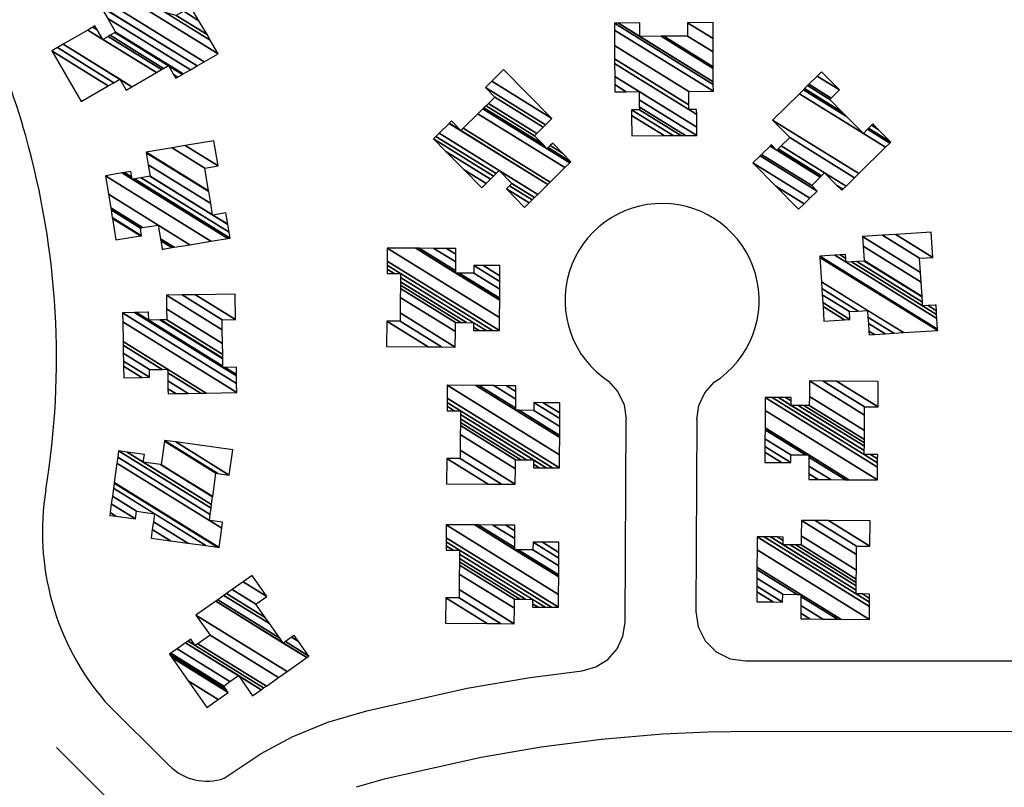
# Model space of a CAD drawing. Extents: x -0.5 to 41.9, y -0.5 to 29.8.
# Tile 35 of 129: x 6.294 to 6.576, y 4.989 to 5.209. Entities that reach past the tile are written whole.
import ezdxf

# ---------------------------------------------------------------- set-up
doc = ezdxf.new("R2010")
doc.units = 0
doc.header["$MEASUREMENT"] = 0
doc.layers.add('11', color=2, linetype='CONTINUOUS')
doc.layers.add('21', color=5, linetype='CONTINUOUS')

msp = doc.modelspace()

# ---------------------------------------------------------------- linework, layer by layer
at = {"layer": '11'}
for p, q in [((6.467344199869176, 5.036487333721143), (6.467619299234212, 5.09469611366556)), ((6.487836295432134, 5.094550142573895), (6.487572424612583, 5.039558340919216)), ((6.318725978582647, 5.013677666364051), (6.336975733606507, 4.995462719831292)), ((6.304664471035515, 5.000692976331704), (6.324221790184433, 4.98117327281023))]:
    msp.add_line(p, q, dxfattribs=at)
for points in [[(6.462605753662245, 5.105514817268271), (6.465323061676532, 5.102455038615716), (6.467046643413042, 5.098744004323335), (6.467619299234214, 5.094696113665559)], [(6.487836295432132, 5.094550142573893), (6.488437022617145, 5.098553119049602), (6.490154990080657, 5.102213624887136), (6.492849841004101, 5.105234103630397)], [(6.487572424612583, 5.039558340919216), (6.488257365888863, 5.035162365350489), (6.490284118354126, 5.031198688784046), (6.493444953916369, 5.028071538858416), (6.497431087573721, 5.026089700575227), (6.501838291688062, 5.025460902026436)], [(6.455099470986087, 5.022636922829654), (6.458973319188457, 5.023714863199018), (6.462381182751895, 5.025848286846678), (6.465047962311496, 5.028863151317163), (6.466743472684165, 5.032512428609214), (6.467344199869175, 5.036487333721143)], [(6.501838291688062, 5.025460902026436), (6.504016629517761, 5.025494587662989), (6.624201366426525, 5.025494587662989)], [(6.352673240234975, 4.991861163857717), (6.363272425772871, 4.998972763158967), (6.372131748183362, 5.003683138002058), (6.382366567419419, 5.007905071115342), (6.393471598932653, 5.011195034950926), (6.422177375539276, 5.017623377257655), (6.440176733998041, 5.020716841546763), (6.455099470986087, 5.022636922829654)], [(6.63562079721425, 5.005103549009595), (6.504258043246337, 5.005283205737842), (6.491075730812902, 5.005075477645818), (6.47801131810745, 5.004446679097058), (6.460646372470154, 5.002970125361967)], [(6.460646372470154, 5.002970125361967), (6.443382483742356, 5.000763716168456), (6.426225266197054, 4.997821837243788), (6.398395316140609, 4.991589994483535), (6.39042866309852, 4.989260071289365)]]:
    msp.add_lwpolyline(points, dxfattribs=at)
for centre, radius, start, end in [((6.07013787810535, 5.11213461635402), 0.2345482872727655, 15.74597222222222, 24.38998611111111), ((6.070137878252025, 5.112134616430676), 0.234548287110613, 350.7517555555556, 375.7459722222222), ((6.477943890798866, 5.128656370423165), 0.02776310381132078, 302.4727083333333, 596.4637277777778), ((6.37547290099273, 5.062417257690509), 0.07480796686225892, 170.7517555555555, 220.5918972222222), ((6.347704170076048, 5.006211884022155), 0.01518657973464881, 225.0550472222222, 289.0991555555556)]:
    msp.add_arc(centre, radius, start, end, dxfattribs=at)

# ---------------------------------------------------------------- meshes
at = {"layer": '21'}
mesh = msp.add_polyface(dxfattribs=at)
corners = [(6.311765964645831, 5.185566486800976), (6.303329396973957, 5.2000911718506), (6.319505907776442, 5.190061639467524), (6.304951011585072, 5.201032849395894), (6.321127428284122, 5.19100337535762), (6.324592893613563, 5.188854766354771), (6.306609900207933, 5.201996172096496), (6.322786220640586, 5.191966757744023), (6.326251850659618, 5.189818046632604), (6.317980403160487, 5.203375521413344), (6.31363002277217, 5.206072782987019), (6.33327226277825, 5.193894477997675), (6.319473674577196, 5.204242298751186), (6.31635411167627, 5.206176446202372), (6.31512298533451, 5.206939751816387), (6.334765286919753, 5.194761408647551), (6.338796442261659, 5.192262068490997), (6.320063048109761, 5.204584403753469), (6.315712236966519, 5.207281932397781), (6.335354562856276, 5.195103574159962), (6.338154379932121, 5.193367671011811), (6.339385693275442, 5.192604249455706), (6.321403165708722, 5.205362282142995), (6.336694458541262, 5.195881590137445), (6.340725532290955, 5.193382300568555), (6.321605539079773, 5.205479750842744), (6.340927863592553, 5.193499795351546), (6.315368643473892, 5.211817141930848), (6.319362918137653, 5.209340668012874), (6.342985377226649, 5.194694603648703), (6.313285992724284, 5.215403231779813), (6.317279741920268, 5.212927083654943), (6.344896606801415, 5.195804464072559), (6.311084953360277, 5.219193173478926), (6.346916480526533, 5.196977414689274), (6.315086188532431, 5.22151731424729), (6.350918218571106, 5.199301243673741), (6.317137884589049, 5.222709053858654), (6.348682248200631, 5.20315136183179), (6.336097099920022, 5.210954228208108), (6.31799002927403, 5.223204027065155), (6.347753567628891, 5.204750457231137), (6.338956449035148, 5.21020472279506), (6.335168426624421, 5.212553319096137), (6.320111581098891, 5.224436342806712), (6.345441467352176, 5.208731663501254), (6.341078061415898, 5.211437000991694), (6.332856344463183, 5.216534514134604), (6.320111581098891, 5.224436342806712), (6.343166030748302, 5.212649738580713), (6.330580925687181, 5.220452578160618), (6.32219977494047, 5.225648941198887), (6.330521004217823, 5.220555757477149), (6.322254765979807, 5.225680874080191), (6.332464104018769, 5.2216847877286), (6.324198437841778, 5.226809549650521), (6.328154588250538, 5.229106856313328)]
mesh.append_faces([[corners[k] for k in face] for face in [(0, 0, 2, 1), (1, 2, 4, 3), (3, 4, 7, 6), (5, 5, 8, 7), (6, 8, 11, 10), (10, 9, 13, 14), (9, 11, 15, 12), (14, 13, 18, 18), (12, 15, 19, 17), (16, 16, 21, 20), (17, 19, 23, 22), (20, 21, 24, 23), (22, 24, 26, 25), (25, 26, 29, 28), (27, 27, 31, 30), (28, 29, 32, 31), (30, 32, 34, 33), (33, 34, 36, 35), (35, 36, 38, 37), (37, 39, 43, 40), (39, 38, 41, 42), (40, 43, 47, 44), (42, 41, 45, 46), (48, 47, 50, 51), (46, 45, 49, 49), (51, 50, 52, 53), (53, 52, 54, 55), (55, 54, 56, 56)]], dxfattribs={"vtx0": -1, "vtx2": -1})
mesh = msp.add_polyface(dxfattribs=at)
corners = [(6.469241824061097, 5.175802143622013), (6.469216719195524, 5.181629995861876), (6.478550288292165, 5.175843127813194), (6.469209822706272, 5.183230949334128), (6.481107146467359, 5.175854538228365), (6.471429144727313, 5.183241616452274), (6.48332769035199, 5.17586444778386), (6.464392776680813, 5.188400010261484), (6.471426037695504, 5.184039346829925), (6.484602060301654, 5.175870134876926), (6.46438374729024, 5.190440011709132), (6.467650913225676, 5.188414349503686), (6.471418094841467, 5.186078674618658), (6.487859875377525, 5.175884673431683), (6.464373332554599, 5.192793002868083), (6.471408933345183, 5.188430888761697), (6.487849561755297, 5.178237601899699), (6.464357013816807, 5.196479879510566), (6.487833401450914, 5.181924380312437), (6.485607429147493, 5.183304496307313), (6.464350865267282, 5.197869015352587), (6.487827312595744, 5.183313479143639), (6.485600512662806, 5.184694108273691), (6.46433405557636, 5.201666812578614), (6.485581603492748, 5.188493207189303), (6.464314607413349, 5.206060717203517), (6.492598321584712, 5.188524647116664), (6.464305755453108, 5.208060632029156), (6.492589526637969, 5.190524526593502), (6.471597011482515, 5.204258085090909), (6.465455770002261, 5.208065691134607), (6.492586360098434, 5.19124456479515), (6.477721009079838, 5.204285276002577), (6.471580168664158, 5.208092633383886), (6.492569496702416, 5.195079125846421), (6.478425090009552, 5.204288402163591), (6.492567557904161, 5.195519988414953), (6.478425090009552, 5.204288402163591), (6.49254875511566, 5.199795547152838), (6.485254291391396, 5.204318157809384), (6.492531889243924, 5.203630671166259), (6.485237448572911, 5.208153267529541), (6.49251186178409, 5.208184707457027)]
mesh.append_faces([[corners[k] for k in face] for face in [(0, 0, 2, 1), (1, 2, 4, 3), (3, 4, 6, 5), (5, 6, 9, 8), (7, 7, 11, 10), (8, 9, 13, 12), (10, 11, 15, 14), (12, 13, 16, 15), (14, 16, 18, 17), (17, 19, 22, 20), (19, 18, 21, 21), (20, 22, 24, 23), (23, 24, 26, 25), (25, 26, 28, 27), (27, 28, 31, 30), (30, 29, 33, 33), (29, 31, 34, 32), (32, 34, 36, 35), (37, 36, 38, 39), (39, 38, 40, 41), (41, 40, 42, 42)]], dxfattribs={"vtx0": -1, "vtx2": -1})
mesh = msp.add_polyface(dxfattribs=at)
corners = [(6.426332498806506, 5.160926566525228), (6.421285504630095, 5.166045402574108), (6.427571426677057, 5.162148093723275), (6.438605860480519, 5.155306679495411), (6.416068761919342, 5.171336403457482), (6.428852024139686, 5.163410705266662), (6.4333902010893, 5.1605970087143), (6.439886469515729, 5.156569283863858), (6.412528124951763, 5.174927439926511), (6.429721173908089, 5.164267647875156), (6.434259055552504, 5.161454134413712), (6.440755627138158, 5.157426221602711), (6.413239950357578, 5.175629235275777), (6.430432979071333, 5.164969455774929), (6.434970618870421, 5.162156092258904), (6.441467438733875, 5.158128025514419), (6.414136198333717, 5.176512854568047), (6.431329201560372, 5.165853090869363), (6.442363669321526, 5.159011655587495), (6.417007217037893, 5.179343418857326), (6.445234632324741, 5.161842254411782), (6.420400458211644, 5.177303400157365), (6.4170469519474, 5.179382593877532), (6.44527436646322, 5.161881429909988), (6.42106140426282, 5.177954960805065), (6.4177078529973, 5.180034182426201), (6.445935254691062, 5.162533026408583), (6.425263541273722, 5.182097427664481), (6.450137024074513, 5.166675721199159), (6.425263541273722, 5.182097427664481), (6.451563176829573, 5.16808182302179), (6.445066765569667, 5.172109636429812), (6.426689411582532, 5.183503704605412), (6.451863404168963, 5.168377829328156), (6.445366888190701, 5.172405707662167), (6.443840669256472, 5.173351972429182), (6.426989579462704, 5.18379974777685), (6.449450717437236, 5.170825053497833), (6.445959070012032, 5.172989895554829), (6.441421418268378, 5.175803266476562), (6.427581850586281, 5.184383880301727), (6.446647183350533, 5.173668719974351), (6.442109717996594, 5.176481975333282), (6.428270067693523, 5.185062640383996), (6.443965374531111, 5.178311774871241), (6.430125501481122, 5.186892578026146), (6.444626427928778, 5.178963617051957), (6.427433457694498, 5.189623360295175), (6.446417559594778, 5.180729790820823), (6.429224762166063, 5.191389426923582), (6.432613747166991, 5.194730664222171)]
mesh.append_faces([[corners[k] for k in face] for face in [(0, 0, 2, 1), (1, 2, 5, 4), (3, 3, 7, 6), (4, 5, 9, 8), (6, 7, 11, 10), (8, 9, 13, 12), (10, 11, 15, 14), (12, 13, 17, 16), (14, 15, 18, 17), (16, 18, 20, 19), (19, 20, 23, 22), (22, 21, 25, 25), (21, 23, 26, 24), (24, 26, 28, 27), (29, 28, 30, 32), (32, 31, 35, 36), (31, 30, 33, 34), (36, 35, 39, 40), (34, 33, 37, 38), (40, 39, 42, 43), (38, 37, 41, 41), (43, 42, 44, 45), (45, 44, 46, 47), (47, 46, 48, 49), (49, 48, 50, 50)]], dxfattribs={"vtx0": -1, "vtx2": -1})
mesh = msp.add_polyface(dxfattribs=at)
corners = [(6.516996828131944, 5.154752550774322), (6.510461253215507, 5.161381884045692), (6.5186016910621, 5.156334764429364), (6.503925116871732, 5.168010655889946), (6.520205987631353, 5.157916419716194), (6.506006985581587, 5.170062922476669), (6.522287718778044, 5.159968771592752), (6.506389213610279, 5.170439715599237), (6.520728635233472, 5.161549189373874), (6.510775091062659, 5.171645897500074), (6.508833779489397, 5.172849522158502), (6.523171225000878, 5.163960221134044), (6.510817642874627, 5.171687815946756), (6.510601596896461, 5.171821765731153), (6.508876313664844, 5.172891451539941), (6.523213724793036, 5.164002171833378), (6.529348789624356, 5.160198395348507), (6.51115747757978, 5.172022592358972), (6.509216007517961, 5.173226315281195), (6.523553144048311, 5.16433720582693), (6.527965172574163, 5.161601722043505), (6.529688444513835, 5.160533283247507), (6.512027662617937, 5.172879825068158), (6.524422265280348, 5.165195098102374), (6.530558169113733, 5.161390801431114), (6.514471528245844, 5.175287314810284), (6.533000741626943, 5.163799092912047), (6.509545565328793, 5.180284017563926), (6.53421033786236, 5.164991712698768), (6.517208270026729, 5.187839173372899), (6.541873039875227, 5.172546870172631), (6.535511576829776, 5.176491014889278), (6.530716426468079, 5.181352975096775), (6.518384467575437, 5.188998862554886), (6.543049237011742, 5.173706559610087), (6.536687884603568, 5.177650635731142), (6.530716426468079, 5.181352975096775), (6.529493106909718, 5.182593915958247), (6.518684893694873, 5.189295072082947), (6.543349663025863, 5.174002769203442), (6.536988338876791, 5.177946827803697), (6.525922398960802, 5.186216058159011), (6.519561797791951, 5.190159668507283), (6.539777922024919, 5.17762555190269), (6.537865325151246, 5.178811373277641), (6.526299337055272, 5.186587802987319), (6.519938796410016, 5.190531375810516), (6.538242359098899, 5.179183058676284), (6.52865261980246, 5.18890866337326), (6.52229245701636, 5.192852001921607), (6.523545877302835, 5.19408782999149)]
mesh.append_faces([[corners[k] for k in face] for face in [(0, 0, 2, 1), (1, 2, 4, 3), (3, 4, 6, 5), (5, 6, 8, 7), (7, 8, 11, 10), (10, 9, 13, 14), (9, 11, 15, 12), (14, 13, 18, 18), (12, 15, 19, 17), (16, 16, 21, 20), (17, 19, 23, 22), (20, 21, 24, 23), (22, 24, 26, 25), (25, 26, 28, 27), (27, 28, 30, 29), (29, 31, 36, 33), (31, 30, 34, 35), (33, 32, 37, 38), (35, 34, 39, 40), (38, 37, 41, 42), (40, 39, 43, 44), (42, 41, 45, 46), (44, 43, 47, 47), (46, 45, 48, 49), (49, 48, 50, 50)]], dxfattribs={"vtx0": -1, "vtx2": -1})
mesh = msp.add_polyface(dxfattribs=at)
corners = [(6.321718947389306, 5.145980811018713), (6.320697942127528, 5.152148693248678), (6.328765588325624, 5.147146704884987), (6.334951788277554, 5.1433112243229), (6.320656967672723, 5.152396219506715), (6.329048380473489, 5.147193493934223), (6.334910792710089, 5.143558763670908), (6.335234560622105, 5.143358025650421), (6.320294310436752, 5.154587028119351), (6.328686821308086, 5.149383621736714), (6.334547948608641, 5.14574968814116), (6.337737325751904, 5.143772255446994), (6.320198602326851, 5.155165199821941), (6.329346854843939, 5.14949322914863), (6.334452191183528, 5.146327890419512), (6.338397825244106, 5.143881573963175), (6.319552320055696, 5.159070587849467), (6.333805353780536, 5.150233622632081), (6.342859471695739, 5.144620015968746), (6.318678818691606, 5.164349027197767), (6.348889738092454, 5.145618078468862), (6.32637149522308, 5.163371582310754), (6.323507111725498, 5.165147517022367), (6.353717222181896, 5.146417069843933), (6.327002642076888, 5.163475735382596), (6.326279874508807, 5.163923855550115), (6.324137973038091, 5.165251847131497), (6.354347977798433, 5.146521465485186), (6.328873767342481, 5.163784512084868), (6.326008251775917, 5.165561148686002), (6.354077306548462, 5.148158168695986), (6.331421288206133, 5.164204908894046), (6.353708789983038, 5.150386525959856), (6.349377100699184, 5.153072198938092), (6.331491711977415, 5.164216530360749), (6.35369860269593, 5.150448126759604), (6.34944748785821, 5.153083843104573), (6.349366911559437, 5.153133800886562), (6.330953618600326, 5.167466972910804), (6.353161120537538, 5.153698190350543), (6.348829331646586, 5.156383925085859), (6.348262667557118, 5.159809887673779), (6.3303864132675, 5.170893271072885), (6.348262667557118, 5.159809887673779), (6.348222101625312, 5.160054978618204), (6.330345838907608, 5.171138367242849), (6.347147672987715, 5.16654645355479), (6.337761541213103, 5.172365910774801), (6.350930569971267, 5.167172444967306), (6.34154417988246, 5.172992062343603), (6.349742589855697, 5.174349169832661)]
mesh.append_faces([[corners[k] for k in face] for face in [(0, 0, 2, 1), (1, 2, 5, 4), (3, 3, 7, 6), (4, 5, 9, 8), (6, 7, 11, 10), (8, 9, 13, 12), (10, 11, 15, 14), (12, 13, 17, 16), (14, 15, 18, 17), (16, 18, 20, 19), (19, 20, 23, 22), (22, 21, 25, 26), (21, 23, 27, 24), (26, 25, 29, 29), (24, 27, 30, 28), (28, 30, 32, 31), (31, 33, 37, 34), (33, 32, 35, 36), (34, 37, 40, 38), (36, 35, 39, 39), (38, 40, 43, 42), (42, 41, 44, 45), (45, 44, 46, 47), (47, 46, 48, 49), (49, 48, 50, 50)]], dxfattribs={"vtx0": -1, "vtx2": -1})
mesh = msp.add_polyface(dxfattribs=at)
corners = [(6.524253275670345, 5.122740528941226), (6.523975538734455, 5.126959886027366), (6.53015382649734, 5.123129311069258), (6.537159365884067, 5.118785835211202), (6.523904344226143, 5.128041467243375), (6.531666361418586, 5.123228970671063), (6.5370882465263, 5.119867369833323), (6.538671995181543, 5.118885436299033), (6.523758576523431, 5.130255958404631), (6.531520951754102, 5.125443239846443), (6.536942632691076, 5.122081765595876), (6.541769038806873, 5.119089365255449), (6.523641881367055, 5.132028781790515), (6.533998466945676, 5.125607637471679), (6.536826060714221, 5.123854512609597), (6.54424839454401, 5.119252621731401), (6.523514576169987, 5.133961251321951), (6.536698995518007, 5.12578683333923), (6.546950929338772, 5.11943057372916), (6.523051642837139, 5.140988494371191), (6.556778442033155, 5.120077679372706), (6.523029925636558, 5.141318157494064), (6.556756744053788, 5.120407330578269), (6.53058898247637, 5.139591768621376), (6.52734588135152, 5.141602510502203), (6.556553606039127, 5.12349354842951), (6.532137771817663, 5.139692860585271), (6.530516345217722, 5.140698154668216), (6.528893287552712, 5.141704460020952), (6.556480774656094, 5.124600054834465), (6.552473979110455, 5.127084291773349), (6.533689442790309, 5.13979414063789), (6.530443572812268, 5.141806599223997), (6.55640780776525, 5.125708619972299), (6.554024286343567, 5.127186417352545), (6.552400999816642, 5.128192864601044), (6.535767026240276, 5.139929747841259), (6.556310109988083, 5.127192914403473), (6.556100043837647, 5.127323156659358), (6.552303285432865, 5.129677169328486), (6.535757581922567, 5.140073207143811), (6.556300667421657, 5.127336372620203), (6.552293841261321, 5.129820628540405), (6.552025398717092, 5.133898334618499), (6.535489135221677, 5.144150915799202), (6.552025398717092, 5.133898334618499), (6.551842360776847, 5.136678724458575), (6.535306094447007, 5.14693130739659), (6.551576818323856, 5.140712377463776), (6.540947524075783, 5.1473026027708), (6.555402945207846, 5.140963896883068), (6.544773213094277, 5.147554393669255), (6.55492573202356, 5.148222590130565)]
mesh.append_faces([[corners[k] for k in face] for face in [(0, 0, 2, 1), (1, 2, 5, 4), (3, 3, 7, 6), (4, 5, 9, 8), (6, 7, 11, 10), (8, 9, 13, 12), (10, 11, 15, 14), (12, 13, 17, 16), (14, 15, 18, 17), (16, 18, 20, 19), (19, 20, 22, 21), (21, 22, 25, 24), (24, 23, 27, 28), (23, 25, 29, 26), (28, 27, 32, 32), (26, 30, 35, 31), (30, 29, 33, 34), (31, 35, 39, 36), (34, 33, 37, 38), (36, 39, 42, 40), (38, 37, 41, 41), (40, 42, 45, 44), (44, 43, 46, 47), (47, 46, 48, 49), (49, 48, 50, 51), (51, 50, 52, 52)]], dxfattribs={"vtx0": -1, "vtx2": -1})
mesh = msp.add_polyface(dxfattribs=at)
corners = [(6.399116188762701, 5.115449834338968), (6.399167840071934, 5.122723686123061), (6.411035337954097, 5.115365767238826), (6.403001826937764, 5.122696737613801), (6.414869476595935, 5.115338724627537), (6.403018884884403, 5.125081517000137), (6.41877737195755, 5.115311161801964), (6.403050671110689, 5.129525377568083), (6.418808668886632, 5.119755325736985), (6.403050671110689, 5.129525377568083), (6.418826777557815, 5.12232675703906), (6.403068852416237, 5.132096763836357), (6.420376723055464, 5.122315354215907), (6.424000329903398, 5.120068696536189), (6.403075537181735, 5.133042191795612), (6.421969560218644, 5.122303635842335), (6.424007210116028, 5.121040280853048), (6.425592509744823, 5.120057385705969), (6.399264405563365, 5.136380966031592), (6.403082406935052, 5.134013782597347), (6.424016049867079, 5.122288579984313), (6.427638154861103, 5.120042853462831), (6.399273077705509, 5.137629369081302), (6.401309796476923, 5.136366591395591), (6.403091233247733, 5.135262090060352), (6.429427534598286, 5.120030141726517), (6.399280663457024, 5.138721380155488), (6.403098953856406, 5.136354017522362), (6.431429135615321, 5.120015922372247), (6.399289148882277, 5.139942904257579), (6.431455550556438, 5.12372744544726), (6.399314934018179, 5.14365481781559), (6.431491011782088, 5.128710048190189), (6.418926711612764, 5.136499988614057), (6.407479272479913, 5.143597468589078), (6.431495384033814, 5.129324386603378), (6.419932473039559, 5.136493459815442), (6.418931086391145, 5.137114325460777), (6.408485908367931, 5.143590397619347), (6.431513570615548, 5.131879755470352), (6.424115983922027, 5.136466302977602), (6.418949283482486, 5.139669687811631), (6.412673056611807, 5.143560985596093), (6.431529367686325, 5.1340993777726), (6.424132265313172, 5.138685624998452), (6.418965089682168, 5.141889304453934), (6.416310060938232, 5.143535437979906), (6.431540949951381, 5.135726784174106), (6.426799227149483, 5.138666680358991), (6.418976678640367, 5.143516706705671), (6.431561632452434, 5.138632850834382)]
mesh.append_faces([[corners[k] for k in face] for face in [(0, 0, 2, 1), (1, 2, 4, 3), (3, 4, 6, 5), (5, 6, 8, 7), (9, 8, 10, 11), (11, 10, 12, 14), (14, 12, 15, 19), (13, 13, 17, 16), (18, 18, 23, 22), (19, 15, 20, 24), (16, 17, 21, 20), (22, 23, 27, 26), (24, 21, 25, 27), (26, 25, 28, 29), (29, 28, 30, 31), (31, 30, 32, 34), (34, 33, 37, 38), (33, 32, 35, 36), (38, 37, 41, 42), (36, 35, 39, 40), (42, 41, 45, 46), (40, 39, 43, 44), (46, 45, 49, 49), (44, 43, 47, 48), (48, 47, 50, 50)]], dxfattribs={"vtx0": -1, "vtx2": -1})
mesh = msp.add_polyface(dxfattribs=at)
corners = [(6.323918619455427, 5.106518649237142), (6.323861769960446, 5.109848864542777), (6.32909116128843, 5.106606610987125), (6.336617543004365, 5.101940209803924), (6.323836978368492, 5.111301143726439), (6.331346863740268, 5.106644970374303), (6.336592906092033, 5.103392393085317), (6.338873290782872, 5.101978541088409), (6.323799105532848, 5.113519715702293), (6.331308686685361, 5.108863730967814), (6.336555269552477, 5.105610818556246), (6.342319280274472, 5.102037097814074), (6.323759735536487, 5.115825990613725), (6.334886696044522, 5.108927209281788), (6.336516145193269, 5.107916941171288), (6.345901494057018, 5.102097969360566), (6.32374206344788, 5.116864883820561), (6.336498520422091, 5.108955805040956), (6.347515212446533, 5.102125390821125), (6.323646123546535, 5.12250492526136), (6.356275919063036, 5.102274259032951), (6.323601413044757, 5.125133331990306), (6.356231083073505, 5.104902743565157), (6.326981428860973, 5.125190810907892), (6.356193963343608, 5.107078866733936), (6.352317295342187, 5.109482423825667), (6.331067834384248, 5.123040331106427), (6.327582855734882, 5.125201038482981), (6.356187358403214, 5.107466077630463), (6.35291860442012, 5.109492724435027), (6.352310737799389, 5.109869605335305), (6.334302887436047, 5.123094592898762), (6.331032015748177, 5.125122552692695), (6.330816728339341, 5.125256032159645), (6.356151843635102, 5.109548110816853), (6.352275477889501, 5.111951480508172), (6.334515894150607, 5.123098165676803), (6.331029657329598, 5.12525965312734), (6.352273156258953, 5.11208855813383), (6.336255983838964, 5.123127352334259), (6.352254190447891, 5.113208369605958), (6.352201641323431, 5.116311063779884), (6.336203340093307, 5.126230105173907), (6.352201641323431, 5.116311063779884), (6.352134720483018, 5.120223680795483), (6.336136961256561, 5.130142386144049), (6.352084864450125, 5.12313858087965), (6.340664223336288, 5.130219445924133), (6.355919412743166, 5.123204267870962), (6.344499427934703, 5.130284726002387), (6.355795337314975, 5.130476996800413)]
mesh.append_faces([[corners[k] for k in face] for face in [(0, 0, 2, 1), (1, 2, 5, 4), (3, 3, 7, 6), (4, 5, 9, 8), (6, 7, 11, 10), (8, 9, 13, 12), (10, 11, 15, 14), (12, 13, 17, 16), (14, 15, 18, 17), (16, 18, 20, 19), (19, 20, 22, 21), (21, 22, 24, 23), (23, 25, 30, 27), (25, 24, 28, 29), (27, 26, 32, 33), (26, 30, 35, 31), (29, 28, 34, 34), (33, 32, 37, 37), (31, 35, 38, 36), (36, 38, 40, 39), (39, 40, 43, 42), (42, 41, 44, 45), (45, 44, 46, 47), (47, 46, 48, 49), (49, 48, 50, 50)]], dxfattribs={"vtx0": -1, "vtx2": -1})
mesh = msp.add_polyface(dxfattribs=at)
corners = [(6.416280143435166, 5.076160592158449), (6.416331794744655, 5.083435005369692), (6.428199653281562, 5.076076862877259), (6.420166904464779, 5.083408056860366), (6.432034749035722, 5.076049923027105), (6.420183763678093, 5.085792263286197), (6.435941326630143, 5.076022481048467), (6.420215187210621, 5.090236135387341), (6.435972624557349, 5.080466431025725), (6.420215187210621, 5.090236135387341), (6.435990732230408, 5.083037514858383), (6.420233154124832, 5.092807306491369), (6.437540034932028, 5.0830259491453), (6.44116428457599, 5.080778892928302), (6.420239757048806, 5.093752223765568), (6.439134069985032, 5.083014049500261), (6.441171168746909, 5.08175103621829), (6.442757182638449, 5.080767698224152), (6.416428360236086, 5.097091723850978), (6.420246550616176, 5.094724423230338), (6.441180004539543, 5.082998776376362), (6.444801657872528, 5.080753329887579), (6.416437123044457, 5.098339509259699), (6.418472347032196, 5.097077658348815), (6.420255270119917, 5.095972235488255), (6.446592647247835, 5.080740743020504), (6.416444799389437, 5.099432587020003), (6.420262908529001, 5.097065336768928), (6.448593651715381, 5.080726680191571), (6.416453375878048, 5.10065384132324), (6.448619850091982, 5.084439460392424), (6.41647945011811, 5.104366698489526), (6.448655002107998, 5.089421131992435), (6.436091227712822, 5.097210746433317), (6.424642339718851, 5.104309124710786), (6.448659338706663, 5.090035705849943), (6.43709733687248, 5.097204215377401), (6.436095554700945, 5.09782532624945), (6.425649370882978, 5.104302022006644), (6.44867752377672, 5.092590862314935), (6.441280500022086, 5.09717706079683), (6.436113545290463, 5.100380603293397), (6.429836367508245, 5.104272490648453), (6.448693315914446, 5.094809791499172), (6.441295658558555, 5.09939638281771), (6.436129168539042, 5.102599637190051), (6.433472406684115, 5.104246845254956), (6.448704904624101, 5.096438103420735), (6.443963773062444, 5.099377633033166), (6.436140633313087, 5.104228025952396), (6.448725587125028, 5.099344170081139)]
mesh.append_faces([[corners[k] for k in face] for face in [(0, 0, 2, 1), (1, 2, 4, 3), (3, 4, 6, 5), (5, 6, 8, 7), (9, 8, 10, 11), (11, 10, 12, 14), (14, 12, 15, 19), (13, 13, 17, 16), (18, 18, 23, 22), (19, 15, 20, 24), (16, 17, 21, 20), (22, 23, 27, 26), (24, 21, 25, 27), (26, 25, 28, 29), (29, 28, 30, 31), (31, 30, 32, 34), (34, 33, 37, 38), (33, 32, 35, 36), (38, 37, 41, 42), (36, 35, 39, 40), (42, 41, 45, 46), (40, 39, 43, 44), (46, 45, 49, 49), (44, 43, 47, 48), (48, 47, 50, 50)]], dxfattribs={"vtx0": -1, "vtx2": -1})
mesh = msp.add_polyface(dxfattribs=at)
corners = [(6.507315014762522, 5.082279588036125), (6.507335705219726, 5.085186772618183), (6.51207866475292, 5.082246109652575), (6.519899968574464, 5.077396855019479), (6.507347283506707, 5.086813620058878), (6.514744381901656, 5.082227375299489), (6.519911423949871, 5.079023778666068), (6.522565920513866, 5.077377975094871), (6.507363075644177, 5.089032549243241), (6.514759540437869, 5.084446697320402), (6.519927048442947, 5.081242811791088), (6.52620213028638, 5.077352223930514), (6.507381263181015, 5.091588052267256), (6.518942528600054, 5.084419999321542), (6.519945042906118, 5.083798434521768), (6.53038989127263, 5.077322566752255), (6.507385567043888, 5.092203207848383), (6.519949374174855, 5.084413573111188), (6.531397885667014, 5.077315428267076), (6.507420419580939, 5.097184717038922), (6.539560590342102, 5.077257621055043), (6.50744638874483, 5.100896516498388), (6.539586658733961, 5.080969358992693), (6.509448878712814, 5.100882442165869), (6.539595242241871, 5.082191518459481), (6.535777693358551, 5.084558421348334), (6.514860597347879, 5.098624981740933), (6.511239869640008, 5.100869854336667), (6.539602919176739, 5.083284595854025), (6.537568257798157, 5.084546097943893), (6.535785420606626, 5.085651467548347), (6.516905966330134, 5.09860971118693), (6.514868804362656, 5.09987276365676), (6.513283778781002, 5.100855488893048), (6.539611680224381, 5.084532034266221), (6.535794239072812, 5.086898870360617), (6.518498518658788, 5.098597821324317), (6.514875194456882, 5.100844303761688), (6.535801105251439, 5.087870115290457), (6.520049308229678, 5.098586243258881), (6.535807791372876, 5.088815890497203), (6.535825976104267, 5.0913881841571), (6.520067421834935, 5.101158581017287), (6.535825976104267, 5.0913881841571), (6.535857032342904, 5.095832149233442), (6.52009871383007, 5.105602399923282), (6.535873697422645, 5.098216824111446), (6.524006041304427, 5.105574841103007), (6.539708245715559, 5.09818987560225), (6.52784074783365, 5.105547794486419), (6.539759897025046, 5.105463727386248)]
mesh.append_faces([[corners[k] for k in face] for face in [(0, 0, 2, 1), (1, 2, 5, 4), (3, 3, 7, 6), (4, 5, 9, 8), (6, 7, 11, 10), (8, 9, 13, 12), (10, 11, 15, 14), (12, 13, 17, 16), (14, 15, 18, 17), (16, 18, 20, 19), (19, 20, 22, 21), (21, 22, 24, 23), (23, 25, 30, 27), (25, 24, 28, 29), (27, 26, 32, 33), (26, 30, 35, 31), (29, 28, 34, 34), (33, 32, 37, 37), (31, 35, 38, 36), (36, 38, 40, 39), (39, 40, 43, 42), (42, 41, 44, 45), (45, 44, 46, 47), (47, 46, 48, 49), (49, 48, 50, 50)]], dxfattribs={"vtx0": -1, "vtx2": -1})
mesh = msp.add_polyface(dxfattribs=at)
corners = [(6.319916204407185, 5.067115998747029), (6.320026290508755, 5.067911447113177), (6.321709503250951, 5.066867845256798), (6.331758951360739, 5.060637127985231), (6.320368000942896, 5.070380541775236), (6.327275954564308, 5.066097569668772), (6.332100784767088, 5.063106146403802), (6.337325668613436, 5.059866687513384), (6.320672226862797, 5.072578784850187), (6.327579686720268, 5.068296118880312), (6.332405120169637, 5.065304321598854), (6.342281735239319, 5.059180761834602), (6.320988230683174, 5.074862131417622), (6.332721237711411, 5.067587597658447), (6.347429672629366, 5.05846828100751), (6.321192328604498, 5.076336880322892), (6.35075457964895, 5.058008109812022), (6.321221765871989, 5.076549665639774), (6.351234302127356, 5.057941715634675), (6.3219855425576, 5.08207057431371), (6.351998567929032, 5.063462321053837), (6.348432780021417, 5.065673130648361), (6.322218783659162, 5.083756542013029), (6.352231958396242, 5.065148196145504), (6.348666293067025, 5.067358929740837), (6.32246789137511, 5.085557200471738), (6.348915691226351, 5.06915940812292), (6.32952278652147, 5.082340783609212), (6.324871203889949, 5.08522479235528), (6.34906336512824, 5.07022550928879), (6.334481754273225, 5.081653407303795), (6.329827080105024, 5.084539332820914), (6.349367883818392, 5.072423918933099), (6.349369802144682, 5.072437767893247), (6.334512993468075, 5.081649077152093), (6.349369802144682, 5.072437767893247), (6.349378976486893, 5.07250412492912), (6.334662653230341, 5.081628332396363), (6.350305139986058, 5.079202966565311), (6.33559070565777, 5.0883260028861), (6.350871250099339, 5.079124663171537), (6.335625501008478, 5.088577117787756), (6.354104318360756, 5.078677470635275), (6.338858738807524, 5.088129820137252), (6.355100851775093, 5.08588282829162)]
mesh.append_faces([[corners[k] for k in face] for face in [(0, 0, 2, 1), (1, 2, 5, 4), (3, 3, 7, 6), (4, 5, 9, 8), (6, 7, 11, 10), (8, 9, 13, 12), (10, 11, 14, 13), (12, 14, 16, 15), (15, 16, 18, 17), (17, 18, 20, 19), (19, 21, 24, 22), (21, 20, 23, 23), (22, 24, 26, 25), (25, 26, 29, 28), (28, 27, 31, 31), (27, 29, 32, 30), (30, 32, 35, 34), (34, 33, 36, 37), (37, 36, 38, 39), (39, 38, 40, 41), (41, 40, 42, 43), (43, 42, 44, 44)]], dxfattribs={"vtx0": -1, "vtx2": -1})
mesh = msp.add_polyface(dxfattribs=at)
corners = [(6.41599830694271, 5.036235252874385), (6.416049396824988, 5.043509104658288), (6.42791744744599, 5.036150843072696), (6.419885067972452, 5.043482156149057), (6.431753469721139, 5.036123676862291), (6.419901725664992, 5.04586557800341), (6.435658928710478, 5.036096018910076), (6.419932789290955, 5.050310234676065), (6.435690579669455, 5.040540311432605), (6.419932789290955, 5.050310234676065), (6.435708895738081, 5.043112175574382), (6.419950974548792, 5.052882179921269), (6.437258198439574, 5.043100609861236), (6.440882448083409, 5.0408535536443), (6.419957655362, 5.053827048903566), (6.438850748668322, 5.043088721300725), (6.440889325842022, 5.041824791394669), (6.442474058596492, 5.040842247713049), (6.416145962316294, 5.057165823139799), (6.419964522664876, 5.054798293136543), (6.440898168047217, 5.043073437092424), (6.444520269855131, 5.040827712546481), (6.416154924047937, 5.058414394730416), (6.418191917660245, 5.057151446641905), (6.419973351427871, 5.056046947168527), (6.446309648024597, 5.040815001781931), (6.416162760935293, 5.059506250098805), (6.419981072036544, 5.05713887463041), (6.448311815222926, 5.040800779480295), (6.416171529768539, 5.060727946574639), (6.448338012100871, 5.044513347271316), (6.416198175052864, 5.064440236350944), (6.448373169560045, 5.0494957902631), (6.435809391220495, 5.057285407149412), (6.424362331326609, 5.064382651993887), (6.448377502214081, 5.050109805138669), (6.436814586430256, 5.057278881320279), (6.435813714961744, 5.057899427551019), (6.425368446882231, 5.064375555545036), (6.44839553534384, 5.052665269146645), (6.440998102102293, 5.057251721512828), (6.435831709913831, 5.060454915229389), (6.429555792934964, 5.064346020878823), (6.448411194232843, 5.054884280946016), (6.441013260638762, 5.05947104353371), (6.435847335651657, 5.062673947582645), (6.433191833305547, 5.064320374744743), (6.448422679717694, 5.056511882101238), (6.443680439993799, 5.059452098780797), (6.43585879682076, 5.064301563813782), (6.448443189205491, 5.059418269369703)]
mesh.append_faces([[corners[k] for k in face] for face in [(0, 0, 2, 1), (1, 2, 4, 3), (3, 4, 6, 5), (5, 6, 8, 7), (9, 8, 10, 11), (11, 10, 12, 14), (14, 12, 15, 19), (13, 13, 17, 16), (18, 18, 23, 22), (19, 15, 20, 24), (16, 17, 21, 20), (22, 23, 27, 26), (24, 21, 25, 27), (26, 25, 28, 29), (29, 28, 30, 31), (31, 30, 32, 34), (34, 33, 37, 38), (33, 32, 35, 36), (38, 37, 41, 42), (36, 35, 39, 40), (42, 41, 45, 46), (40, 39, 43, 44), (46, 45, 49, 49), (44, 43, 47, 48), (48, 47, 50, 50)]], dxfattribs={"vtx0": -1, "vtx2": -1})
mesh = msp.add_polyface(dxfattribs=at)
corners = [(6.504995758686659, 5.042354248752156), (6.505016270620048, 5.045260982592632), (6.509759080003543, 5.042320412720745), (6.517580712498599, 5.037470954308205), (6.50502775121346, 5.046887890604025), (6.512425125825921, 5.042301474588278), (6.517592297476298, 5.039097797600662), (6.520246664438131, 5.037452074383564), (6.505043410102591, 5.049106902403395), (6.512440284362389, 5.044520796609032), (6.517608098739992, 5.041316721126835), (6.523882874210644, 5.037426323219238), (6.505061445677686, 5.051662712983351), (6.516623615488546, 5.044494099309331), (6.517626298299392, 5.043872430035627), (6.528070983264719, 5.037396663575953), (6.505065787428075, 5.052277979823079), (6.517630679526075, 5.04448767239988), (6.529079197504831, 5.037389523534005), (6.505100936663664, 5.057258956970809), (6.537241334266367, 5.037331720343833), (6.505127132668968, 5.060971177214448), (6.537267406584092, 5.041044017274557), (6.507129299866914, 5.060956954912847), (6.537275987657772, 5.042265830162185), (6.533457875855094, 5.044633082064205), (6.512540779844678, 5.058699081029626), (6.50891959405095, 5.060944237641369), (6.53728366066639, 5.043358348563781), (6.535247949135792, 5.04462050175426), (6.53346568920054, 5.045725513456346), (6.514586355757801, 5.058684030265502), (6.512549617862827, 5.059946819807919), (6.510964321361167, 5.060929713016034), (6.537292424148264, 5.044606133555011), (6.533474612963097, 5.046973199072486), (6.516179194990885, 5.058672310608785), (6.512556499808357, 5.060918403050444), (6.533481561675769, 5.047944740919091), (6.517729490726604, 5.058660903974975), (6.533488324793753, 5.048890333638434), (6.533506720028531, 5.051462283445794), (6.517748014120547, 5.061232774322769), (6.533506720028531, 5.051462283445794), (6.533537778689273, 5.055906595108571), (6.517780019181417, 5.065676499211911), (6.533554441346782, 5.058290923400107), (6.521686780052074, 5.065648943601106), (6.537389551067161, 5.058263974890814), (6.525522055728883, 5.065621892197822), (6.537440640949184, 5.065537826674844)]
mesh.append_faces([[corners[k] for k in face] for face in [(0, 0, 2, 1), (1, 2, 5, 4), (3, 3, 7, 6), (4, 5, 9, 8), (6, 7, 11, 10), (8, 9, 13, 12), (10, 11, 15, 14), (12, 13, 17, 16), (14, 15, 18, 17), (16, 18, 20, 19), (19, 20, 22, 21), (21, 22, 24, 23), (23, 25, 30, 27), (25, 24, 28, 29), (27, 26, 32, 33), (26, 30, 35, 31), (29, 28, 34, 34), (33, 32, 37, 37), (31, 35, 38, 36), (36, 38, 40, 39), (39, 40, 43, 42), (42, 41, 44, 45), (45, 44, 46, 47), (47, 46, 48, 49), (49, 48, 50, 50)]], dxfattribs={"vtx0": -1, "vtx2": -1})
mesh = msp.add_polyface(dxfattribs=at)
corners = [(6.347732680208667, 5.012157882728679), (6.342376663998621, 5.019771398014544), (6.350976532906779, 5.014439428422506), (6.337699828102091, 5.02642016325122), (6.353809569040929, 5.016432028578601), (6.337021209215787, 5.027384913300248), (6.353130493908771, 5.01739706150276), (6.337383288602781, 5.027639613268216), (6.352532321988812, 5.018247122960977), (6.339184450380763, 5.028906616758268), (6.354331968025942, 5.019515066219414), (6.360812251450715, 5.015497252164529), (6.341630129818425, 5.030626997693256), (6.356775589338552, 5.021236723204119), (6.363257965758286, 5.017217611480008), (6.34437478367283, 5.02984396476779), (6.342324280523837, 5.031115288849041), (6.363952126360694, 5.01770589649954), (6.345148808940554, 5.030388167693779), (6.343098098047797, 5.031659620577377), (6.36472595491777, 5.01825022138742), (6.348619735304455, 5.0328285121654), (6.368195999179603, 5.020691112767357), (6.3445836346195, 5.038567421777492), (6.370641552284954, 5.022411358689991), (6.350233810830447, 5.042542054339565), (6.376291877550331, 5.026385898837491), (6.369571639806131, 5.030552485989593), (6.350835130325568, 5.042965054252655), (6.376893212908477, 5.026808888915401), (6.370172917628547, 5.030975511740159), (6.368578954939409, 5.031963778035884), (6.365642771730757, 5.036138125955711), (6.352613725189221, 5.044216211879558), (6.373956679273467, 5.030983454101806), (6.371951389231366, 5.032226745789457), (6.365642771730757, 5.036138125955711), (6.364393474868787, 5.037913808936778), (6.353370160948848, 5.044748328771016), (6.372707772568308, 5.032758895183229), (6.361713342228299, 5.041723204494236), (6.354992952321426, 5.045889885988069), (6.36485003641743, 5.043930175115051), (6.358129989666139, 5.048096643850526), (6.360664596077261, 5.049879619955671)]
mesh.append_faces([[corners[k] for k in face] for face in [(0, 0, 2, 1), (1, 2, 4, 3), (3, 4, 6, 5), (5, 6, 8, 7), (7, 8, 10, 9), (9, 10, 13, 12), (11, 11, 14, 13), (12, 14, 17, 16), (16, 15, 19, 19), (15, 17, 20, 18), (18, 20, 22, 21), (21, 22, 24, 23), (23, 24, 26, 25), (25, 27, 31, 28), (27, 26, 29, 30), (28, 31, 36, 33), (30, 29, 34, 35), (33, 32, 37, 38), (35, 34, 39, 39), (38, 37, 40, 41), (41, 40, 42, 43), (43, 42, 44, 44)]], dxfattribs={"vtx0": -1, "vtx2": -1})

doc.saveas('drawing.dxf')
